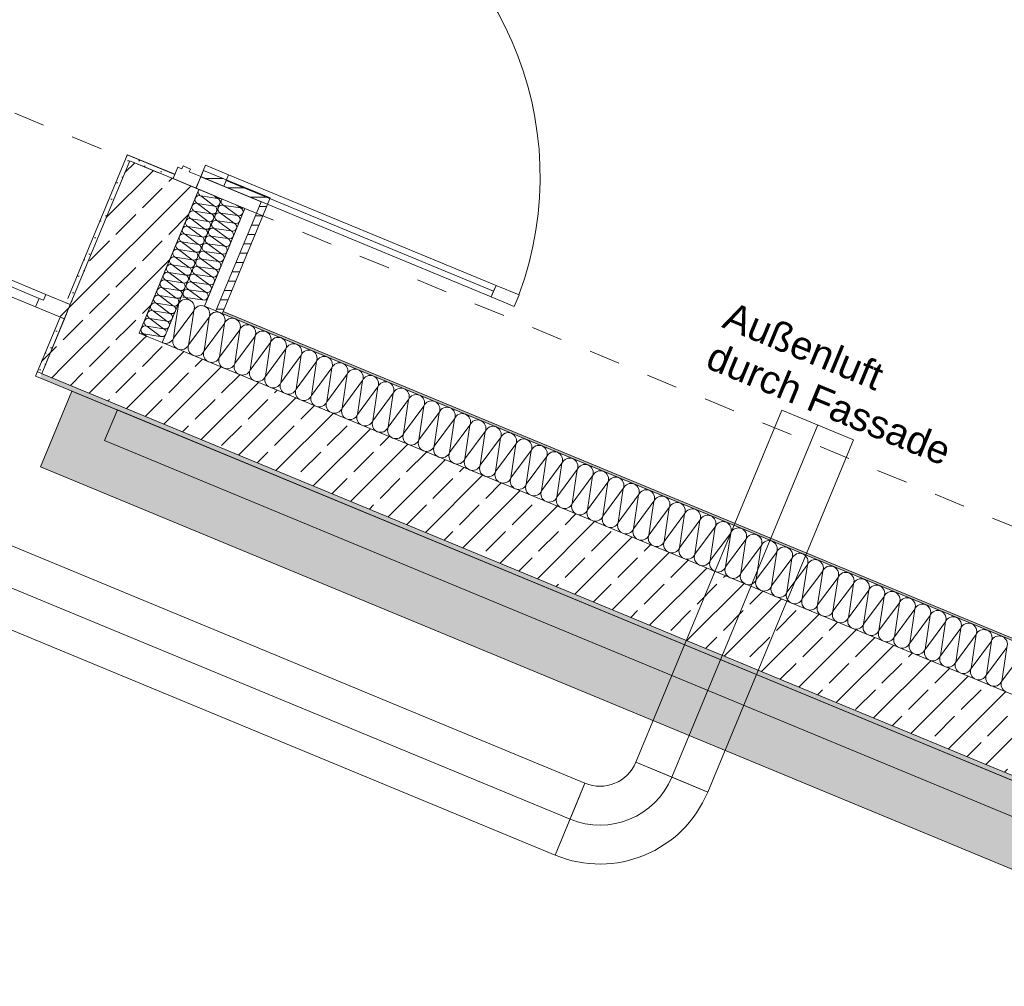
# Model space of a CAD drawing. Header units: metres. Extents: x -80 to 1923, y -189 to 69.
# Tile 68 of 149: x 936.55 to 939.71, y -1.19 to 1.92. Entities that reach past the tile are written whole.
import ezdxf

# ---------------------------------------------------------------- set-up
doc = ezdxf.new("R2010")
doc.units = ezdxf.units.M
doc.header["$MEASUREMENT"] = 0
doc.linetypes.add('Strichlinie_ eng', pattern=[0.115, 0.075, -0.04])
doc.linetypes.add('STRICHPUNKT2', pattern=[12.7, 6.35, -3.175, 0, -3.175])
for name, color, linetype in [('70 Lüftung', 7, 'Continuous'), ('Neubau_10 Wand außen', 7, 'Continuous'), ('Neubau_30 Dach', 7, 'Continuous'), ('Neubau_50 Möblierung', 7, 'Continuous')]:
    doc.layers.add(name, color=color, linetype=linetype)
doc.styles.add('ERSTELLTER_STIL_3', font='arial.ttf')
pattern_1 = [(0, (929.770002, 0), (0, 0.03), [])]
pattern_2 = [(45, (929.770002, 0), (-0.01767767, 0.01767767), [0, -0.025])]
pattern_3 = [(45, (929.77, 0), (-0.0848528, 0.0848528), []), (45, (929.72758, 0.04243), (-0.0848528, 0.0848528), [0.09, -0.03])]

# ---------------------------------------------------------------- blocks, each defined once
blk = doc.blocks.new('*X147', base_point=(929.77, 0))
at = {"layer": 'Neubau_10 Wand außen', "color": 8, "linetype": 'Continuous', "lineweight": 9}
for q in [(936.9767, 0.9058), (936.9884, 0.9098)]:
    blk.add_line((936.9981, 0.9027), q, dxfattribs=at)
for centre, start, end in [((937.0032, 0.915), 18.8291, 67.5), ((937.0032, 0.915), 247.5, 337.5), ((936.993, 0.8903), 324.6587, 337.5)]:
    blk.add_arc(centre, 0.0133, start, end, dxfattribs=at)
blk = doc.blocks.new('*X148', base_point=(929.77, 0))
at = {"layer": 'Neubau_10 Wand außen', "color": 8, "linetype": 'Continuous', "lineweight": 9}
for p, q in [((937.2353, 1.2662), (937.1911, 1.299)), ((937.2455, 1.2909), (937.1911, 1.299)), ((937.2455, 1.2909), (937.2013, 1.3236)), ((937.2557, 1.3155), (937.2013, 1.3236)), ((937.2557, 1.3155), (937.2434, 1.3246)), ((937.225, 1.2416), (937.1809, 1.2743)), ((937.2353, 1.2662), (937.1809, 1.2743)), ((937.2148, 1.217), (937.1707, 1.2497)), ((937.225, 1.2416), (937.1707, 1.2497)), ((937.2046, 1.1923), (937.1605, 1.225)), ((937.2148, 1.217), (937.1605, 1.225)), ((937.1842, 1.143), (937.1401, 1.1758)), ((937.1944, 1.1677), (937.1401, 1.1758)), ((937.1944, 1.1677), (937.1503, 1.2004)), ((937.2046, 1.1923), (937.1503, 1.2004)), ((937.174, 1.1184), (937.1299, 1.1511)), ((937.1842, 1.143), (937.1299, 1.1511)), ((937.1638, 1.0938), (937.1196, 1.1265)), ((937.174, 1.1184), (937.1196, 1.1265)), ((937.1434, 1.0445), (937.0992, 1.0772)), ((937.1536, 1.0691), (937.0992, 1.0772)), ((937.1536, 1.0691), (937.1094, 1.1019)), ((937.1638, 1.0938), (937.1094, 1.1019)), ((937.1332, 1.0199), (937.089, 1.0526)), ((937.1434, 1.0445), (937.089, 1.0526)), ((937.0886, 1.0207), (937.0788, 1.0279)), ((937.1332, 1.0199), (937.0788, 1.0279))]:
    blk.add_line(p, q, dxfattribs=at)
for centre, start, end in [((937.2064, 1.3359), 157.5, 247.5), ((937.2064, 1.3359), 141.3742, 157.5), ((937.186, 1.2866), 67.5, 157.5), ((937.1962, 1.3113), 157.5, 247.5), ((937.1962, 1.3113), 67.5, 157.5), ((937.2506, 1.3032), 247.5, 337.5), ((937.2608, 1.3278), 247.5, 291.2593), ((937.2506, 1.3032), 337.5, 67.5), ((937.1758, 1.262), 157.5, 247.5), ((937.1758, 1.262), 67.5, 157.5), ((937.186, 1.2866), 157.5, 247.5), ((937.2404, 1.2785), 247.5, 337.5), ((937.2301, 1.2539), 337.5, 67.5), ((937.2404, 1.2785), 337.5, 67.5), ((937.1656, 1.2374), 157.5, 247.5), ((937.1656, 1.2374), 67.5, 157.5), ((937.2301, 1.2539), 247.5, 337.5), ((937.2199, 1.2293), 337.5, 67.5), ((937.1554, 1.2127), 157.5, 247.5), ((937.1554, 1.2127), 67.5, 157.5), ((937.2199, 1.2293), 247.5, 337.5), ((937.2097, 1.2046), 337.5, 67.5), ((937.135, 1.1635), 67.5, 157.5), ((937.1452, 1.1881), 157.5, 247.5), ((937.1452, 1.1881), 67.5, 157.5), ((937.1995, 1.18), 247.5, 337.5), ((937.2097, 1.2046), 247.5, 337.5), ((937.1995, 1.18), 337.5, 67.5), ((937.1247, 1.1388), 157.5, 247.5), ((937.1247, 1.1388), 67.5, 157.5), ((937.135, 1.1635), 157.5, 247.5), ((937.1893, 1.1554), 247.5, 337.5), ((937.1791, 1.1307), 337.5, 67.5), ((937.1893, 1.1554), 337.5, 67.5), ((937.1145, 1.1142), 157.5, 247.5), ((937.1145, 1.1142), 67.5, 157.5), ((937.1791, 1.1307), 247.5, 337.5), ((937.1689, 1.1061), 337.5, 67.5), ((937.0941, 1.0649), 67.5, 157.5), ((937.1043, 1.0895), 157.5, 247.5), ((937.1043, 1.0895), 67.5, 157.5), ((937.1587, 1.0814), 247.5, 337.5), ((937.1689, 1.1061), 247.5, 337.5), ((937.1587, 1.0814), 337.5, 67.5), ((937.0839, 1.0403), 157.5, 247.5), ((937.0839, 1.0403), 67.5, 157.5), ((937.0941, 1.0649), 157.5, 247.5), ((937.1485, 1.0568), 247.5, 337.5), ((937.1383, 1.0322), 337.5, 67.5), ((937.1485, 1.0568), 337.5, 67.5), ((937.0737, 1.0156), 67.5, 106.445), ((937.1383, 1.0322), 247.5, 337.5), ((937.1281, 1.0075), 324.6586, 337.5)]:
    blk.add_arc(centre, 0.0133, start, end, dxfattribs=at)
blk = doc.blocks.new('*X150', base_point=(929.77, 0))
at = {"layer": 'Neubau_10 Wand außen', "color": 8, "linetype": 'Continuous', "lineweight": 9}
for p, q in [((937.1613, 1.2968), (937.1172, 1.3296)), ((937.1715, 1.3215), (937.1172, 1.3296)), ((937.1715, 1.3215), (937.1274, 1.3542)), ((937.1818, 1.3461), (937.1274, 1.3542)), ((937.1818, 1.3461), (937.1695, 1.3552)), ((937.1511, 1.2722), (937.107, 1.3049)), ((937.1613, 1.2968), (937.107, 1.3049)), ((937.1409, 1.2476), (937.0968, 1.2803)), ((937.1511, 1.2722), (937.0968, 1.2803)), ((937.1307, 1.2229), (937.0866, 1.2557)), ((937.1409, 1.2476), (937.0866, 1.2557)), ((937.1103, 1.1737), (937.0661, 1.2064)), ((937.1205, 1.1983), (937.0661, 1.2064)), ((937.1205, 1.1983), (937.0763, 1.231)), ((937.1307, 1.2229), (937.0763, 1.231)), ((937.1001, 1.149), (937.0559, 1.1817)), ((937.1103, 1.1737), (937.0559, 1.1817)), ((937.0899, 1.1244), (937.0457, 1.1571)), ((937.1001, 1.149), (937.0457, 1.1571)), ((937.0695, 1.0751), (937.0253, 1.1078)), ((937.0797, 1.0997), (937.0253, 1.1078)), ((937.0797, 1.0997), (937.0355, 1.1325)), ((937.0899, 1.1244), (937.0355, 1.1325)), ((937.0593, 1.0505), (937.0151, 1.0832)), ((937.0695, 1.0751), (937.0151, 1.0832)), ((937.0491, 1.0258), (937.0049, 1.0586)), ((937.0593, 1.0505), (937.0049, 1.0586)), ((937.0389, 1.0012), (936.9947, 1.0339)), ((937.0491, 1.0258), (936.9947, 1.0339)), ((937.0185, 0.9519), (936.9743, 0.9847)), ((937.0287, 0.9766), (936.9743, 0.9847)), ((937.0287, 0.9766), (936.9845, 1.0093)), ((937.0389, 1.0012), (936.9845, 1.0093)), ((937.0083, 0.9273), (936.9641, 0.96)), ((937.0185, 0.9519), (936.9641, 0.96)), ((936.9884, 0.9098), (936.9539, 0.9354)), ((937.0083, 0.9273), (936.9539, 0.9354)), ((936.9535, 0.9035), (936.9437, 0.9107)), ((936.9767, 0.9058), (936.9437, 0.9107))]:
    blk.add_line(p, q, dxfattribs=at)
for centre, start, end in [((937.1325, 1.3665), 157.5, 247.5), ((937.1325, 1.3665), 141.3742, 157.5), ((937.1121, 1.3172), 67.5, 157.5), ((937.1223, 1.3419), 157.5, 247.5), ((937.1223, 1.3419), 67.5, 157.5), ((937.1766, 1.3338), 247.5, 337.5), ((937.1869, 1.3584), 247.5, 291.2593), ((937.1766, 1.3338), 337.5, 67.5), ((937.1019, 1.2926), 157.5, 247.5), ((937.1019, 1.2926), 67.5, 157.5), ((937.1121, 1.3172), 157.5, 247.5), ((937.1664, 1.3092), 247.5, 337.5), ((937.1562, 1.2845), 337.5, 67.5), ((937.1664, 1.3092), 337.5, 67.5), ((937.0917, 1.268), 157.5, 247.5), ((937.0917, 1.268), 67.5, 157.5), ((937.1562, 1.2845), 247.5, 337.5), ((937.146, 1.2599), 337.5, 67.5), ((937.0815, 1.2433), 157.5, 247.5), ((937.0815, 1.2433), 67.5, 157.5), ((937.146, 1.2599), 247.5, 337.5), ((937.1358, 1.2352), 337.5, 67.5), ((937.061, 1.1941), 67.5, 157.5), ((937.0712, 1.2187), 157.5, 247.5), ((937.0712, 1.2187), 67.5, 157.5), ((937.1256, 1.2106), 247.5, 337.5), ((937.1358, 1.2352), 247.5, 337.5), ((937.1256, 1.2106), 337.5, 67.5), ((937.0508, 1.1694), 157.5, 247.5), ((937.0508, 1.1694), 67.5, 157.5), ((937.061, 1.1941), 157.5, 247.5), ((937.1154, 1.186), 247.5, 337.5), ((937.1052, 1.1613), 337.5, 67.5), ((937.1154, 1.186), 337.5, 67.5), ((937.0406, 1.1448), 157.5, 247.5), ((937.0406, 1.1448), 67.5, 157.5), ((937.1052, 1.1613), 247.5, 337.5), ((937.095, 1.1367), 337.5, 67.5), ((937.0202, 1.0955), 67.5, 157.5), ((937.0304, 1.1202), 157.5, 247.5), ((937.0304, 1.1202), 67.5, 157.5), ((937.095, 1.1367), 247.5, 337.5), ((937.0848, 1.1121), 337.5, 67.5), ((937.01, 1.0709), 157.5, 247.5), ((937.01, 1.0709), 67.5, 157.5), ((937.0202, 1.0955), 157.5, 247.5), ((937.0746, 1.0874), 247.5, 337.5), ((937.0848, 1.1121), 247.5, 337.5), ((937.0746, 1.0874), 337.5, 67.5), ((936.9998, 1.0462), 157.5, 247.5), ((936.9998, 1.0462), 67.5, 157.5), ((937.0644, 1.0628), 247.5, 337.5), ((937.0542, 1.0382), 337.5, 67.5), ((937.0644, 1.0628), 337.5, 67.5), ((936.9896, 1.0216), 157.5, 247.5), ((936.9896, 1.0216), 67.5, 157.5), ((937.0542, 1.0382), 247.5, 337.5), ((937.044, 1.0135), 337.5, 67.5), ((936.9692, 0.9723), 67.5, 157.5), ((936.9794, 0.997), 157.5, 247.5), ((936.9794, 0.997), 67.5, 157.5), ((937.0338, 0.9889), 247.5, 337.5), ((937.044, 1.0135), 247.5, 337.5), ((937.0338, 0.9889), 337.5, 67.5), ((936.959, 0.9477), 157.5, 247.5), ((936.959, 0.9477), 67.5, 157.5), ((936.9692, 0.9723), 157.5, 247.5), ((937.0236, 0.9642), 247.5, 337.5), ((937.0134, 0.9396), 337.5, 67.5), ((937.0236, 0.9642), 337.5, 67.5), ((936.9488, 0.9231), 157.5, 247.5), ((936.9488, 0.9231), 67.5, 157.5), ((937.0134, 0.9396), 247.5, 337.5), ((937.0032, 0.915), 18.8291, 67.5), ((936.9386, 0.8984), 67.5, 106.4453)]:
    blk.add_arc(centre, 0.0133, start, end, dxfattribs=at)
blk = doc.blocks.new('Glastür 2-Fl 27')
at = {"layer": 'Neubau_10 Wand außen', "color": 7, "linetype": 'Continuous', "lineweight": 13}
for p, q in [((-1.09, 1.09), (-1.09, 1.01)), ((-1.05, 1.09), (-1.09, 1.09)), ((-1.05, 1.01), (-1.05, 1.09)), ((1.05, 1.01), (1.05, 1.09)), ((1.05, 1.09), (1.09, 1.09)), ((1.09, 1.09), (1.09, 1.01)), ((-1.09, 1.01), (-1.05, 1.01)), ((-1.07, 1.01), (-1.07, 0.08)), ((1.09, 1.01), (1.05, 1.01)), ((1.07, 1.01), (1.07, 0.08)), ((-1.13, 0.232), (-1.068, 0.232)), ((-1.068, 0), (-1.068, 0.232)), ((1.13, 0.232), (1.068, 0.232)), ((1.068, 0), (1.068, 0.232)), ((-1.05, 0.08), (-1.09, 0.08)), ((-1.09, 0.08), (-1.09, 0)), ((-1.05, 0), (-1.05, 0.08)), ((1.05, 0), (1.05, 0.08)), ((1.05, 0.08), (1.09, 0.08)), ((1.09, 0.08), (1.09, 0)), ((-1.13, -0.08), (-1.13, 0)), ((-1.13, 0), (-1.09, 0)), ((-1.13, -0.08), (-1.13, 0)), ((-1.13, -0.08), (-1.13, 0)), ((-1.09, 0), (-1.09, -0.04)), ((-1.09, 0), (-1.05, 0)), ((1.09, 0), (1.05, 0)), ((1.09, -0.04), (1.09, 0)), ((1.09, 0), (1.13, 0)), ((1.13, 0), (1.13, -0.08)), ((1.13, -0.08), (1.13, 0)), ((1.13, -0.08), (1.13, 0)), ((-1.08, -0.04), (-1.09, -0.04)), ((-1.08, -0.0654), (-1.08, -0.04)), ((1.09, -0.04), (1.08, -0.04)), ((1.08, -0.04), (1.08, -0.0654)), ((-1.09, -0.08), (-1.13, -0.08)), ((-1.115, -0.08), (-1.115, -0.245)), ((-1.09, -0.0654), (-1.09, -0.08)), ((-1.09, -0.0654), (-1.08, -0.0654)), ((1.08, -0.0654), (1.09, -0.0654)), ((1.09, -0.08), (1.09, -0.0654)), ((1.13, -0.08), (1.09, -0.08)), ((1.115, -0.08), (1.115, -0.245)), ((-1.13, -0.245), (-1.115, -0.245)), ((1.13, -0.245), (1.115, -0.245))]:
    blk.add_line(p, q, dxfattribs=at)
at = {"layer": 'Neubau_10 Wand außen', "color": 7, "linetype": 'Continuous', "lineweight": 13, "flags": 128}
for points in [[(-1.09, 1.01), (-1.09, 0.08), (-1.07, 0.08), (-1.07, 1.01)], [(-1.07, 1.01), (-1.07, 0.08), (-1.05, 0.08), (-1.05, 1.01)], [(1.07, 1.01), (1.07, 0.08), (1.05, 0.08), (1.05, 1.01)], [(1.09, 1.01), (1.09, 0.08), (1.07, 0.08), (1.07, 1.01)]]:
    blk.add_lwpolyline(points, close=True, dxfattribs=at)
at = {"layer": 'Neubau_10 Wand außen', "color": 7, "linetype": 'Continuous', "lineweight": 9}
for centre, start, end in [((-1.09, 0), 0, 87.8969), ((1.09, 0), 92.1031, 180)]:
    blk.add_arc(centre, 1.09, start, end, dxfattribs=at)
blk = doc.blocks.new('*X198', base_point=(929.77, 0))
at = {"layer": 'Neubau_10 Wand außen', "color": 8, "linetype": 'Continuous', "lineweight": 9}
blk.add_arc((937.1792, 0.9543), 0.0267, 67.8267, 99.7754, dxfattribs=at)
blk = doc.blocks.new('*X199', base_point=(929.77, 0))
at = {"layer": 'Neubau_10 Wand außen', "color": 8, "linetype": 'Continuous', "lineweight": 9}
for p, q in [((937.1401, 0.9994), (937.1392, 0.9996)), ((937.1447, 0.9969), (937.1401, 0.9994)), ((937.1488, 0.9936), (937.1447, 0.9969)), ((937.1521, 0.9895), (937.1488, 0.9936)), ((937.1546, 0.9849), (937.1521, 0.9895)), ((937.1561, 0.9799), (937.1546, 0.9849)), ((937.1554, 0.9673), (937.1561, 0.9695)), ((937.1566, 0.9747), (937.1561, 0.9799)), ((937.1561, 0.9695), (937.1566, 0.9747)), ((937.157, 0.9691), (937.1562, 0.9676)), ((937.1603, 0.9732), (937.157, 0.9691)), ((937.1644, 0.9765), (937.1603, 0.9732)), ((937.169, 0.9789), (937.1644, 0.9765)), ((937.174, 0.9805), (937.169, 0.9789)), ((937.1746, 0.9805), (937.174, 0.9805))]:
    blk.add_line(p, q, dxfattribs=at)
blk = doc.blocks.new('*X200', base_point=(929.77, 0))
at = {"layer": 'Neubau_10 Wand außen', "color": 8, "linetype": 'Continuous', "lineweight": 9}
for p, q in [((937.056, 1.0053), (937.0447, 0.9292)), ((937.056, 1.0053), (937.0538, 1.0023)), ((937.1053, 0.9849), (937.0706, 0.9382)), ((937.1053, 0.9849), (937.0998, 0.9482))]:
    blk.add_line(p, q, dxfattribs=at)
for centre, start, end in [((937.0806, 0.9951), 67.5, 157.5), ((937.0806, 0.9951), 337.5, 67.5), ((937.0314, 1.0155), 337.5, 352.4813), ((937.1299, 0.9747), 69.4478, 157.5)]:
    blk.add_arc(centre, 0.0267, start, end, dxfattribs=at)
blk = doc.blocks.new('*X203', base_point=(929.77, 0))
at = {"layer": 'Neubau_10 Wand außen', "color": 8, "linetype": 'Continuous', "lineweight": 9}
for p, q in [((937.1546, 0.9645), (937.0891, 0.8762)), ((937.1546, 0.9645), (937.1384, 0.8558)), ((937.2038, 0.9441), (937.1384, 0.8558)), ((937.2038, 0.9441), (937.1876, 0.8353)), ((937.2531, 0.9237), (937.1876, 0.8353)), ((937.2531, 0.9237), (937.2369, 0.8149)), ((937.3024, 0.9033), (937.2369, 0.8149)), ((937.3024, 0.9033), (937.2862, 0.7945)), ((937.0896, 0.8799), (937.0891, 0.8762)), ((937.3516, 0.8829), (937.2862, 0.7945)), ((937.3516, 0.8829), (937.3355, 0.7741)), ((937.4009, 0.8625), (937.3355, 0.7741)), ((937.4009, 0.8625), (937.3847, 0.7537)), ((937.4502, 0.8421), (937.3847, 0.7537)), ((937.4502, 0.8421), (937.434, 0.7333)), ((937.4995, 0.8216), (937.434, 0.7333)), ((937.4995, 0.8216), (937.4833, 0.7129)), ((937.5487, 0.8012), (937.4833, 0.7129)), ((937.5487, 0.8012), (937.5326, 0.6925)), ((937.598, 0.7808), (937.5326, 0.6925)), ((937.598, 0.7808), (937.5818, 0.6721)), ((937.6473, 0.7604), (937.5818, 0.6721)), ((937.6473, 0.7604), (937.6311, 0.6517)), ((937.6966, 0.74), (937.6311, 0.6517)), ((937.6966, 0.74), (937.6804, 0.6313)), ((937.7458, 0.7196), (937.6804, 0.6313)), ((937.7458, 0.7196), (937.7297, 0.6108)), ((937.7951, 0.6992), (937.7297, 0.6108)), ((937.7951, 0.6992), (937.7789, 0.5904)), ((937.8444, 0.6788), (937.7789, 0.5904)), ((937.8444, 0.6788), (937.8282, 0.57)), ((937.8937, 0.6584), (937.8282, 0.57)), ((937.8937, 0.6584), (937.8775, 0.5496)), ((937.9429, 0.638), (937.8775, 0.5496)), ((937.9429, 0.638), (937.9267, 0.5292)), ((937.9922, 0.6175), (937.9267, 0.5292)), ((937.9922, 0.6175), (937.976, 0.5088)), ((938.0415, 0.5971), (937.976, 0.5088)), ((938.0415, 0.5971), (938.0253, 0.4884)), ((938.0908, 0.5767), (938.0253, 0.4884)), ((938.0908, 0.5767), (938.0746, 0.468)), ((938.14, 0.5563), (938.0746, 0.468)), ((938.14, 0.5563), (938.1238, 0.4476)), ((938.1893, 0.5359), (938.1238, 0.4476)), ((938.1893, 0.5359), (938.1731, 0.4272)), ((938.2386, 0.5155), (938.1731, 0.4272)), ((938.2386, 0.5155), (938.2224, 0.4067)), ((938.2878, 0.4951), (938.2224, 0.4067)), ((938.2878, 0.4951), (938.2717, 0.3863)), ((938.3371, 0.4747), (938.2717, 0.3863)), ((938.3371, 0.4747), (938.3209, 0.3659)), ((938.3864, 0.4543), (938.3209, 0.3659)), ((938.3864, 0.4543), (938.3702, 0.3455)), ((938.4357, 0.4339), (938.3702, 0.3455)), ((938.4357, 0.4339), (938.4195, 0.3251)), ((938.4849, 0.4134), (938.4195, 0.3251)), ((938.4849, 0.4134), (938.4688, 0.3047)), ((938.5342, 0.393), (938.4688, 0.3047)), ((938.5342, 0.393), (938.518, 0.2843)), ((938.5835, 0.3726), (938.518, 0.2843)), ((938.5835, 0.3726), (938.5673, 0.2639)), ((938.6328, 0.3522), (938.5673, 0.2639)), ((938.6328, 0.3522), (938.6166, 0.2435)), ((938.682, 0.3318), (938.6166, 0.2435)), ((938.682, 0.3318), (938.6659, 0.2231)), ((938.7313, 0.3114), (938.6659, 0.2231)), ((938.7313, 0.3114), (938.7151, 0.2026)), ((938.7806, 0.291), (938.7151, 0.2026)), ((938.7806, 0.291), (938.7644, 0.1822)), ((938.8299, 0.2706), (938.7644, 0.1822)), ((938.8299, 0.2706), (938.8137, 0.1618)), ((938.8791, 0.2502), (938.8137, 0.1618)), ((938.8791, 0.2502), (938.8629, 0.1414)), ((938.9284, 0.2298), (938.8629, 0.1414)), ((938.9284, 0.2298), (938.9122, 0.121)), ((938.9777, 0.2093), (938.9122, 0.121)), ((938.9777, 0.2093), (938.9615, 0.1006)), ((939.0269, 0.1889), (938.9615, 0.1006)), ((939.0269, 0.1889), (939.0108, 0.0802)), ((939.0762, 0.1685), (939.0108, 0.0802)), ((939.0762, 0.1685), (939.06, 0.0598)), ((939.1255, 0.1481), (939.06, 0.0598)), ((939.1255, 0.1481), (939.1093, 0.0394)), ((939.1748, 0.1277), (939.1093, 0.0394)), ((939.1748, 0.1277), (939.1586, 0.019)), ((939.224, 0.1073), (939.1586, 0.019)), ((939.224, 0.1073), (939.2079, -0.0015)), ((939.2733, 0.0869), (939.2079, -0.0015)), ((939.2733, 0.0869), (939.2571, -0.0219)), ((939.3226, 0.0665), (939.2571, -0.0219)), ((939.3226, 0.0665), (939.3064, -0.0423)), ((939.3719, 0.0461), (939.3064, -0.0423)), ((939.3719, 0.0461), (939.3557, -0.0627)), ((939.4211, 0.0257), (939.3557, -0.0627)), ((939.4211, 0.0257), (939.405, -0.0831)), ((939.4704, 0.0053), (939.405, -0.0831)), ((939.4704, 0.0053), (939.4542, -0.1035)), ((939.5197, -0.0152), (939.4542, -0.1035)), ((939.5197, -0.0152), (939.5035, -0.1239)), ((939.569, -0.0356), (939.5035, -0.1239)), ((939.569, -0.0356), (939.5528, -0.1443)), ((939.6182, -0.056), (939.5528, -0.1443)), ((939.6182, -0.056), (939.602, -0.1647)), ((939.6675, -0.0764), (939.602, -0.1647)), ((939.6675, -0.0764), (939.6513, -0.1851)), ((939.7168, -0.0968), (939.6513, -0.1851)), ((939.7168, -0.0968), (939.7006, -0.2056)), ((939.7661, -0.1172), (939.7006, -0.2056))]:
    blk.add_line(p, q, dxfattribs=at)
for centre, start, end in [((937.1792, 0.9543), 67.8267, 150.1704), ((937.1299, 0.9747), 337.5, 344.0764), ((937.1792, 0.9543), 337.5, 67.5), ((937.2285, 0.9339), 67.5, 157.5), ((937.2285, 0.9339), 337.5, 67.5), ((937.2777, 0.9135), 67.5, 157.5), ((937.2777, 0.9135), 337.5, 67.5), ((937.327, 0.8931), 67.5, 157.5), ((937.327, 0.8931), 337.5, 67.5), ((937.3763, 0.8727), 67.5, 157.5), ((937.3763, 0.8727), 337.5, 67.5), ((937.0645, 0.8864), 322.5187, 337.5), ((937.1137, 0.866), 157.5, 247.5), ((937.1137, 0.866), 247.5, 337.5), ((937.163, 0.8456), 157.5, 247.5), ((937.4256, 0.8523), 67.5, 157.5), ((937.4256, 0.8523), 337.5, 67.5), ((937.4748, 0.8318), 67.5, 157.5), ((937.4748, 0.8318), 337.5, 67.5), ((937.163, 0.8456), 247.5, 337.5), ((937.2123, 0.8251), 157.5, 247.5), ((937.5241, 0.8114), 67.5, 157.5), ((937.5241, 0.8114), 337.5, 67.5), ((937.2123, 0.8251), 247.5, 337.5), ((937.2616, 0.8047), 157.5, 247.5), ((937.2616, 0.8047), 247.5, 337.5), ((937.3108, 0.7843), 157.5, 247.5), ((937.5734, 0.791), 67.5, 157.5), ((937.5734, 0.791), 337.5, 67.5), ((937.6227, 0.7706), 67.5, 157.5), ((937.6227, 0.7706), 337.5, 67.5), ((937.3108, 0.7843), 247.5, 337.5), ((937.3601, 0.7639), 157.5, 247.5), ((937.6719, 0.7502), 67.5, 157.5), ((937.6719, 0.7502), 337.5, 67.5), ((937.3601, 0.7639), 247.5, 337.5), ((937.4094, 0.7435), 157.5, 247.5), ((937.4094, 0.7435), 247.5, 337.5), ((937.4586, 0.7231), 157.5, 247.5), ((937.7212, 0.7298), 67.5, 157.5), ((937.7212, 0.7298), 337.5, 67.5), ((937.7705, 0.7094), 67.5, 157.5), ((937.7705, 0.7094), 337.5, 67.5), ((937.4586, 0.7231), 247.5, 337.5), ((937.5079, 0.7027), 157.5, 247.5), ((937.8197, 0.689), 67.5, 157.5), ((937.8197, 0.689), 337.5, 67.5), ((937.5079, 0.7027), 247.5, 337.5), ((937.5572, 0.6823), 157.5, 247.5), ((937.5572, 0.6823), 247.5, 337.5), ((937.6065, 0.6619), 157.5, 247.5), ((937.869, 0.6686), 67.5, 157.5), ((937.869, 0.6686), 337.5, 67.5), ((937.9183, 0.6482), 67.5, 157.5), ((937.9183, 0.6482), 337.5, 67.5), ((937.6065, 0.6619), 247.5, 337.5), ((937.6557, 0.6415), 157.5, 247.5), ((937.9676, 0.6277), 67.5, 157.5), ((937.9676, 0.6277), 337.5, 67.5), ((938.0168, 0.6073), 67.5, 157.5), ((937.6557, 0.6415), 247.5, 337.5), ((937.705, 0.621), 157.5, 247.5), ((937.705, 0.621), 247.5, 337.5), ((937.7543, 0.6006), 157.5, 247.5), ((938.0168, 0.6073), 337.5, 67.5), ((938.0661, 0.5869), 67.5, 157.5), ((938.0661, 0.5869), 337.5, 67.5), ((937.7543, 0.6006), 247.5, 337.5), ((937.8036, 0.5802), 157.5, 247.5), ((937.8036, 0.5802), 247.5, 337.5), ((937.8528, 0.5598), 157.5, 247.5), ((938.1154, 0.5665), 67.5, 157.5), ((938.1154, 0.5665), 337.5, 67.5), ((938.1647, 0.5461), 67.5, 157.5), ((938.1647, 0.5461), 337.5, 67.5), ((937.8528, 0.5598), 247.5, 337.5), ((937.9021, 0.5394), 157.5, 247.5), ((938.2139, 0.5257), 67.5, 157.5), ((938.2139, 0.5257), 337.5, 67.5), ((937.9021, 0.5394), 247.5, 337.5), ((937.9514, 0.519), 157.5, 247.5), ((937.9514, 0.519), 247.5, 337.5), ((938.0007, 0.4986), 157.5, 247.5), ((938.2632, 0.5053), 67.5, 157.5), ((938.2632, 0.5053), 337.5, 67.5), ((938.3125, 0.4849), 67.5, 157.5), ((938.3125, 0.4849), 337.5, 67.5), ((938.0007, 0.4986), 247.5, 337.5), ((938.0499, 0.4782), 157.5, 247.5), ((938.3618, 0.4645), 67.5, 157.5), ((938.3618, 0.4645), 337.5, 67.5), ((938.0499, 0.4782), 247.5, 337.5), ((938.0992, 0.4578), 157.5, 247.5), ((938.0992, 0.4578), 247.5, 337.5), ((938.1485, 0.4374), 157.5, 247.5), ((938.411, 0.4441), 67.5, 157.5), ((938.411, 0.4441), 337.5, 67.5), ((938.4603, 0.4237), 67.5, 157.5), ((938.4603, 0.4237), 337.5, 67.5), ((938.1485, 0.4374), 247.5, 337.5), ((938.1978, 0.4169), 157.5, 247.5), ((938.5096, 0.4032), 67.5, 157.5), ((938.5096, 0.4032), 337.5, 67.5), ((938.1978, 0.4169), 247.5, 337.5), ((938.247, 0.3965), 157.5, 247.5), ((938.247, 0.3965), 247.5, 337.5), ((938.2963, 0.3761), 157.5, 247.5), ((938.5589, 0.3828), 67.5, 157.5), ((938.5589, 0.3828), 337.5, 67.5), ((938.6081, 0.3624), 67.5, 157.5), ((938.6081, 0.3624), 337.5, 67.5), ((938.2963, 0.3761), 247.5, 337.5), ((938.3456, 0.3557), 157.5, 247.5), ((938.6574, 0.342), 67.5, 157.5), ((938.6574, 0.342), 337.5, 67.5), ((938.7067, 0.3216), 67.5, 157.5), ((938.3456, 0.3557), 247.5, 337.5), ((938.3948, 0.3353), 157.5, 247.5), ((938.3948, 0.3353), 247.5, 337.5), ((938.4441, 0.3149), 157.5, 247.5), ((938.7067, 0.3216), 337.5, 67.5), ((938.7559, 0.3012), 67.5, 157.5), ((938.7559, 0.3012), 337.5, 67.5), ((938.4441, 0.3149), 247.5, 337.5), ((938.4934, 0.2945), 157.5, 247.5), ((938.8052, 0.2808), 67.5, 157.5), ((938.8052, 0.2808), 337.5, 67.5), ((938.8545, 0.2604), 67.5, 157.5), ((938.8545, 0.2604), 337.5, 67.5), ((938.4934, 0.2945), 247.5, 337.5), ((938.5427, 0.2741), 157.5, 247.5), ((938.5427, 0.2741), 247.5, 337.5), ((938.5919, 0.2537), 157.5, 247.5), ((938.9038, 0.24), 67.5, 157.5), ((938.9038, 0.24), 337.5, 67.5), ((938.5919, 0.2537), 247.5, 337.5), ((938.6412, 0.2333), 157.5, 247.5), ((938.6412, 0.2333), 247.5, 337.5), ((938.6905, 0.2129), 157.5, 247.5), ((938.953, 0.2196), 67.5, 157.5), ((938.953, 0.2196), 337.5, 67.5), ((939.0023, 0.1991), 67.5, 157.5), ((939.0023, 0.1991), 337.5, 67.5), ((938.6905, 0.2129), 247.5, 337.5), ((938.7398, 0.1924), 157.5, 247.5), ((939.0516, 0.1787), 67.5, 157.5), ((939.0516, 0.1787), 337.5, 67.5), ((938.7398, 0.1924), 247.5, 337.5), ((938.789, 0.172), 157.5, 247.5), ((938.789, 0.172), 247.5, 337.5), ((938.8383, 0.1516), 157.5, 247.5), ((939.1009, 0.1583), 67.5, 157.5), ((939.1009, 0.1583), 337.5, 67.5), ((939.1501, 0.1379), 67.5, 157.5), ((939.1501, 0.1379), 337.5, 67.5), ((938.8383, 0.1516), 247.5, 337.5), ((938.8876, 0.1312), 157.5, 247.5), ((939.1994, 0.1175), 67.5, 157.5), ((939.1994, 0.1175), 337.5, 67.5), ((938.8876, 0.1312), 247.5, 337.5), ((938.9369, 0.1108), 157.5, 247.5), ((938.9369, 0.1108), 247.5, 337.5), ((938.9861, 0.0904), 157.5, 247.5), ((939.2487, 0.0971), 67.5, 157.5), ((939.2487, 0.0971), 337.5, 67.5), ((939.298, 0.0767), 67.5, 157.5), ((939.298, 0.0767), 337.5, 67.5), ((938.9861, 0.0904), 247.5, 337.5), ((939.0354, 0.07), 157.5, 247.5), ((939.3472, 0.0563), 67.5, 157.5), ((939.3472, 0.0563), 337.5, 67.5), ((939.0354, 0.07), 247.5, 337.5), ((939.0847, 0.0496), 157.5, 247.5), ((939.0847, 0.0496), 247.5, 337.5), ((939.134, 0.0292), 157.5, 247.5), ((939.3965, 0.0359), 67.5, 157.5), ((939.3965, 0.0359), 337.5, 67.5), ((939.4458, 0.0155), 67.5, 157.5), ((939.4458, 0.0155), 337.5, 67.5), ((939.134, 0.0292), 247.5, 337.5), ((939.1832, 0.0088), 157.5, 247.5), ((939.495, -0.005), 67.5, 157.5), ((939.495, -0.005), 337.5, 67.5), ((939.5443, -0.0254), 67.5, 157.5), ((939.1832, 0.0088), 247.5, 337.5), ((939.2325, -0.0117), 157.5, 247.5), ((939.2325, -0.0117), 247.5, 337.5), ((939.2818, -0.0321), 157.5, 247.5), ((939.5443, -0.0254), 337.5, 67.5), ((939.5936, -0.0458), 67.5, 157.5), ((939.5936, -0.0458), 337.5, 67.5), ((939.2818, -0.0321), 247.5, 337.5), ((939.331, -0.0525), 157.5, 247.5), ((939.331, -0.0525), 247.5, 337.5), ((939.3803, -0.0729), 157.5, 247.5), ((939.6429, -0.0662), 67.5, 157.5), ((939.6429, -0.0662), 337.5, 67.5), ((939.6921, -0.0866), 67.5, 157.5), ((939.6921, -0.0866), 337.5, 67.5), ((939.3803, -0.0729), 247.5, 337.5), ((939.4296, -0.0933), 157.5, 247.5), ((939.4296, -0.0933), 247.5, 337.5), ((939.4789, -0.1137), 157.5, 247.5), ((939.4789, -0.1137), 247.5, 337.5), ((939.5281, -0.1341), 157.5, 247.5), ((939.5281, -0.1341), 247.5, 337.5), ((939.5774, -0.1545), 157.5, 247.5), ((939.5774, -0.1545), 247.5, 337.5), ((939.6267, -0.1749), 157.5, 247.5), ((939.6267, -0.1749), 247.5, 337.5), ((939.676, -0.1953), 157.5, 247.5), ((939.676, -0.1953), 247.5, 337.5), ((939.7252, -0.2158), 157.5, 247.5)]:
    blk.add_arc(centre, 0.0267, start, end, dxfattribs=at)
blk = doc.blocks.new('*X204', base_point=(929.77, 0))
at = {"layer": 'Neubau_10 Wand außen', "color": 8, "linetype": 'Continuous', "lineweight": 9}
for p, q in [((937.0706, 0.9382), (937.0398, 0.8966)), ((937.0447, 0.9292), (937.0398, 0.8966)), ((937.0998, 0.9482), (937.0896, 0.8799)), ((937.03, 0.8846), (937.034, 0.8879)), ((937.034, 0.8879), (937.0374, 0.892)), ((937.0374, 0.892), (937.0398, 0.8966)), ((937.0383, 0.8916), (937.0378, 0.8864)), ((937.0378, 0.8864), (937.0383, 0.8812)), ((937.0398, 0.8966), (937.0383, 0.8916)), ((937.0042, 0.8826), (937.005, 0.8821)), ((937.005, 0.8821), (937.01, 0.8806)), ((937.01, 0.8806), (937.0152, 0.8801)), ((937.0152, 0.8801), (937.0204, 0.8806)), ((937.0204, 0.8806), (937.0254, 0.8821)), ((937.0254, 0.8821), (937.03, 0.8846)), ((937.0383, 0.8812), (937.0398, 0.8762)), ((937.0398, 0.8762), (937.0423, 0.8716)), ((937.0423, 0.8716), (937.0456, 0.8675)), ((937.0456, 0.8675), (937.0496, 0.8642)), ((937.0496, 0.8642), (937.0543, 0.8617)), ((937.0543, 0.8617), (937.0593, 0.8602)), ((937.0593, 0.8602), (937.0645, 0.8597)), ((937.0645, 0.8597), (937.0697, 0.8602)), ((937.0697, 0.8602), (937.0747, 0.8617)), ((937.0747, 0.8617), (937.0793, 0.8642)), ((937.0793, 0.8642), (937.0833, 0.8675)), ((937.0833, 0.8675), (937.0858, 0.8705))]:
    blk.add_line(p, q, dxfattribs=at)
blk = doc.blocks.new('Tür Ol 1-Fl 1S 27_2')
at = {"layer": 'Neubau_10 Wand außen', "color": 7, "linetype": 'Continuous', "lineweight": 13}
for p, q in [((0.67, 0), (0.67, 0.83)), ((-0.755, 0.015), (-0.755, 0)), ((-0.67, 0), (-0.755, 0)), ((-0.755, 0), (-0.755, -0.05)), ((-0.755, 0), (-0.755, -0.05)), ((-0.755, 0), (-0.755, -0.05)), ((-0.245, 0), (-0.67, 0)), ((-0.67, -0.02), (-0.67, 0)), ((-0.16, 0), (-0.245, 0)), ((-0.245, 0), (-0.245, -0.02)), ((-0.16, -0.02), (-0.16, 0)), ((0.67, -0.02), (0.67, 0)), ((0.67, 0), (0.755, 0)), ((0.755, 0.015), (0.755, 0)), ((0.755, 0), (0.755, -0.05)), ((0.755, 0), (0.755, -0.05)), ((0.755, 0), (0.755, -0.05)), ((-0.655, -0.02), (-0.67, -0.02)), ((-0.655, -0.05), (-0.655, -0.02)), ((-0.26, -0.02), (-0.655, -0.02)), ((-0.245, -0.02), (-0.26, -0.02)), ((-0.26, -0.02), (-0.26, -0.05)), ((-0.145, -0.02), (-0.16, -0.02)), ((-0.145, -0.05), (-0.145, -0.02)), ((0.655, -0.05), (0.655, -0.02)), ((0.655, -0.02), (0.67, -0.02)), ((-0.755, -0.05), (-0.655, -0.05)), ((-0.74, -0.05), (-0.74, -0.255)), ((-0.655, -0.05), (-0.26, -0.05)), ((-0.26, -0.05), (-0.145, -0.05)), ((0.755, -0.05), (0.655, -0.05)), ((0.74, -0.05), (0.74, -0.255)), ((-0.755, -0.255), (-0.74, -0.255)), ((0.755, -0.255), (0.74, -0.255))]:
    blk.add_line(p, q, dxfattribs=at)
at = {"layer": 'Neubau_10 Wand außen', "color": 7, "linetype": 'Continuous', "lineweight": 9}
blk.add_arc((0.67, 0), 0.83, 90, 180, dxfattribs=at)

msp = doc.modelspace()

# ---------------------------------------------------------------- hatches: boundary and pattern name
at = {"layer": 'Neubau_10 Wand außen', "linetype": 'Continuous', "lineweight": 0, "true_color": 0x000000}
h = msp.add_hatch(dxfattribs=at)
h.set_pattern_fill('Gips_0001', color=18, style=0, pattern_type=2)
h.set_pattern_definition(pattern_2)
h.paths.add_polyline_path([(936.886, 1.4726), (936.7004, 1.0245), (936.7142, 1.0188), (936.8998, 1.4669)])
h = msp.add_hatch(dxfattribs=at)
h.set_pattern_fill('Beton_Stahlbeton_0001', color=18, style=0, pattern_type=2)
h.set_pattern_definition(pattern_3)
h.paths.add_polyline_path([(936.7085, 1.005), (936.9302, 0.9131), (937.1216, 1.375), (937.1123, 1.3789), (937.0384, 1.4095), (936.8998, 1.4669)])
h = msp.add_hatch(dxfattribs=at)
h.set_pattern_fill('Gips_0001', color=18, style=0, pattern_type=2)
h.set_pattern_definition(pattern_2)
h.paths.add_polyline_path([(936.886, 1.4726), (936.8998, 1.4669), (937.0384, 1.4095), (937.0442, 1.4233), (936.8917, 1.4865)])
at = {"layer": 'Neubau_10 Wand außen', "linetype": 'Continuous', "lineweight": 9}
h = msp.add_hatch(dxfattribs=at)
h.set_pattern_fill('Holzwerkstoff_Sperrholz__D2', color=8, style=0, pattern_type=2)
h.set_pattern_definition(pattern_1)
h.paths.add_polyline_path([(937.3504, 1.3474), (937.1361, 1.4362), (937.1276, 1.4158), (937.3217, 1.3355), (937.3064, 1.2985), (937.3267, 1.2901)])
h = msp.add_hatch(dxfattribs=at)
h.set_pattern_fill('Holzwerkstoff_Sperrholz__D2', color=8, style=0, pattern_type=2)
h.set_pattern_definition(pattern_1)
h.paths.add_polyline_path([(937.3064, 1.2985), (937.1762, 0.9844), (937.1893, 0.979), (937.1992, 0.9824), (937.3267, 1.2901)])
at = {"layer": 'Neubau_10 Wand außen', "linetype": 'Continuous', "lineweight": 0, "true_color": 0x000000}
h = msp.add_hatch(dxfattribs=at)
h.set_pattern_fill('Gips_0001', color=18, style=0, pattern_type=2)
h.set_pattern_definition(pattern_2)
h.paths.add_polyline_path([(936.7004, 1.0245), (936.6946, 1.0107), (936.7085, 1.005), (936.7142, 1.0188)])
h = msp.add_hatch(dxfattribs=at)
h.set_pattern_fill('Beton_Stahlbeton_0001', color=18, style=0, pattern_type=2)
h.set_pattern_definition(pattern_3)
h.paths.add_polyline_path([(936.6946, 1.0107), (936.6028, 0.789), (936.6167, 0.7832), (936.7085, 1.005)])
h = msp.add_hatch(dxfattribs=at)
h.set_pattern_fill('Beton_Stahlbeton_0001', color=18, style=0, pattern_type=2)
h.set_pattern_definition(pattern_3)
h.paths.add_polyline_path([(936.7085, 1.005), (936.6167, 0.7832), (936.6185, 0.7825), (936.919, 0.8859), (936.9302, 0.9131)])
at = {"layer": 'Neubau_10 Wand außen', "linetype": 'Continuous', "lineweight": 9}
h = msp.add_hatch(dxfattribs=at)
h.set_pattern_fill('Holzwerkstoff_Sperrholz__D2', color=8, style=0, pattern_type=2)
h.set_pattern_definition(pattern_1)
h.paths.add_polyline_path([(937.1992, 0.9824), (937.1893, 0.979), (937.1966, 0.976)])
at = {"layer": 'Neubau_10 Wand außen', "linetype": 'Continuous', "lineweight": 0, "true_color": 0x000000}
h = msp.add_hatch(dxfattribs=at)
h.set_pattern_fill('Mörtel_0001', color=18, style=0, pattern_type=2)
h.set_pattern_definition([(45, (929.77, 0.175), (-0.05568466, 0.05568466), [0, -0.0525, 0, -0.07875]), (110, (929.945, 0.175), (0.0740008, 0.0269341), [0, -0.0385, 0, -0.0665])])
h.paths.add_polyline_path([(937.1966, 0.976), (941.8742, -0.9616), (941.8768, -0.9551), (937.1992, 0.9824)])
h = msp.add_hatch(dxfattribs=at)
h.set_pattern_fill('Gips_0001', color=18, style=0, pattern_type=2)
h.set_pattern_definition(pattern_2)
h.paths.add_polyline_path([(936.6109, 0.7694), (936.6167, 0.7832), (936.6894, 0.9588), (936.6755, 0.9645), (936.5971, 0.7751)])
h = msp.add_hatch(dxfattribs=at)
h.set_pattern_fill('Beton_Stahlbeton_0001', color=18, style=0, pattern_type=2)
h.set_pattern_definition(pattern_3)
h.paths.add_polyline_path([(936.919, 0.8859), (936.6185, 0.7825), (936.8384, 0.6914)])
h = msp.add_hatch(dxfattribs=at)
h.set_pattern_fill('Beton_Stahlbeton_0001', color=18, style=0, pattern_type=2)
h.set_pattern_definition(pattern_3)
h.paths.add_polyline_path([(936.8384, 0.6914), (941.3515, -1.178), (941.4434, -0.9563), (936.9609, 0.9004), (936.919, 0.8859)])
h = msp.add_hatch(dxfattribs=at)
h.set_pattern_fill('Beton_Stahlbeton_0001', color=18, style=0, pattern_type=2)
h.set_pattern_definition(pattern_3)
h.paths.add_polyline_path([(936.9302, 0.9131), (936.919, 0.8859), (936.9609, 0.9004)])
h = msp.add_hatch(dxfattribs=at)
h.set_pattern_fill('Gips_0001', color=18, style=0, pattern_type=2)
h.set_pattern_definition(pattern_2)
h.paths.add_polyline_path([(936.5971, 0.7751), (936.616, 0.7816), (936.6167, 0.7832), (936.6028, 0.789)])
h = msp.add_hatch(dxfattribs=at)
h.set_pattern_fill('Gips_0001', color=18, style=0, pattern_type=2)
h.set_pattern_definition(pattern_2)
h.paths.add_polyline_path([(936.616, 0.7816), (936.5971, 0.7751), (936.6109, 0.7694)])
h = msp.add_hatch(dxfattribs=at)
h.set_pattern_fill('Gips_0001', color=18, style=0, pattern_type=2)
h.set_pattern_definition(pattern_2)
h.paths.add_polyline_path([(936.6109, 0.7694), (941.3319, -1.1862), (941.3377, -1.1723), (936.6185, 0.7825), (936.616, 0.7816)])
h = msp.add_hatch(dxfattribs=at)
h.set_pattern_fill('Gips_0001', color=18, style=0, pattern_type=2)
h.set_pattern_definition(pattern_2)
h.paths.add_polyline_path([(936.6167, 0.7832), (936.616, 0.7816), (936.6185, 0.7825)])
at = {"layer": 'Neubau_50 Möblierung', "linetype": 'Continuous', "lineweight": 0, "true_color": 0xffffff}
for points in [[(940.6067, -0.8857), (940.5058, -1.1295), (936.6128, 0.4831), (936.7137, 0.7268)], [(940.4608, -0.8253), (940.4199, -0.9239), (936.8189, 0.5678), (936.8597, 0.6663)]]:
    msp.add_hatch(color=7, dxfattribs=at).paths.add_polyline_path(points)

# ---------------------------------------------------------------- linework, layer by layer
at = {"layer": '70 Lüftung', "color": 70, "linetype": 'Continuous', "lineweight": 18, "true_color": 0x73ff00}
for p, q in [((938.3619, -0.5337), (935.3591, 0.7101)), ((938.994, 0.6657), (938.5252, -0.4661)), ((939.0617, 0.6377), (938.994, 0.6657)), ((939.1573, 0.598), (939.0617, 0.6377)), ((938.7562, -0.5617), (939.225, 0.57)), ((939.225, 0.57), (939.1573, 0.598)), ((935.2634, 0.4791), (938.2662, -0.7647)), ((938.5252, -0.4661), (938.7562, -0.5617)), ((938.5929, -0.4941), (938.5252, -0.4661)), ((938.6885, -0.5337), (938.5929, -0.4941)), ((938.3619, -0.5337), (938.2662, -0.7647)), ((938.3619, -0.5337), (938.3339, -0.6014)), ((938.7562, -0.5617), (938.6885, -0.5337)), ((938.3339, -0.6014), (938.2942, -0.697)), ((938.2942, -0.697), (938.2662, -0.7647))]:
    msp.add_line(p, q, dxfattribs=at)
at = {"layer": '70 Lüftung', "color": 70, "linetype": 'STRICHPUNKT2', "lineweight": 18, "true_color": 0x73ff00}
for p, q in [((938.6407, -0.5139), (939.1095, 0.6179)), ((938.3141, -0.6492), (935.3113, 0.5946))]:
    msp.add_line(p, q, dxfattribs=at)
at = {"layer": '70 Lüftung', "color": 70, "linetype": 'Continuous', "lineweight": 18, "true_color": 0x73ff00}
for radius in [0.125, 0.375]:
    msp.add_arc((938.4097, -0.4182), radius, 247.5, 337.5, dxfattribs=at)
at = {"layer": '70 Lüftung', "color": 70, "linetype": 'STRICHPUNKT2', "lineweight": 18, "true_color": 0x73ff00}
msp.add_arc((938.4097, -0.4182), 0.25, 247.5, 337.5, dxfattribs=at)
at = {"layer": 'Neubau_10 Wand außen', "color": 7, "linetype": 'Continuous', "lineweight": 13}
for p, q in [((936.8998, 1.4669), (936.7085, 1.005)), ((936.886, 1.4726), (936.8917, 1.4865)), ((937.0442, 1.4233), (936.8917, 1.4865)), ((936.8998, 1.4669), (937.0384, 1.4095)), ((937.0384, 1.4095), (937.0442, 1.4233)), ((937.1276, 1.4158), (937.1361, 1.4362)), ((937.1361, 1.4362), (937.3504, 1.3474)), ((937.0384, 1.4095), (937.1123, 1.3789)), ((937.1123, 1.3789), (937.1276, 1.4158)), ((937.3217, 1.3355), (937.1276, 1.4158)), ((936.9302, 0.9131), (937.1216, 1.375)), ((937.2694, 1.3138), (937.1123, 1.3789)), ((937.02, 0.9207), (937.1955, 1.3444)), ((937.3064, 1.2985), (937.3217, 1.3355)), ((937.3267, 1.2901), (937.3504, 1.3474)), ((937.1393, 0.9997), (937.2694, 1.3138)), ((937.1762, 0.9844), (937.3064, 1.2985)), ((936.7142, 1.0188), (936.7085, 1.005)), ((936.7085, 1.005), (936.6167, 0.7832)), ((936.7085, 1.005), (936.6894, 0.9588)), ((936.7085, 1.005), (936.6946, 1.0107)), ((936.7085, 1.005), (936.6946, 1.0107)), ((937.1393, 0.9997), (937.1762, 0.9844)), ((937.1393, 0.9997), (937.1762, 0.9844)), ((937.1762, 0.9844), (937.1893, 0.979)), ((937.1762, 0.9844), (937.1893, 0.979)), ((937.1966, 0.976), (937.1992, 0.9824)), ((937.1966, 0.976), (937.1992, 0.9824)), ((936.6755, 0.9645), (936.5971, 0.7751)), ((936.6167, 0.7832), (936.6894, 0.9588)), ((936.6894, 0.9588), (936.6755, 0.9645)), ((937.1893, 0.979), (937.1966, 0.976)), ((937.1893, 0.979), (937.1966, 0.976)), ((941.7263, -0.9003), (937.1966, 0.976)), ((937.0041, 0.8825), (937.02, 0.9207)), ((937.0041, 0.8825), (937.02, 0.9207)), ((936.9302, 0.9131), (936.9609, 0.9004)), ((936.9302, 0.9131), (936.9609, 0.9004)), ((936.9609, 0.9004), (937.0041, 0.8825)), ((936.9609, 0.9004), (937.0041, 0.8825)), ((941.4434, -0.9563), (937.0041, 0.8825)), ((936.6109, 0.7694), (936.5971, 0.7751)), ((936.6028, 0.789), (936.6167, 0.7832)), ((936.6028, 0.789), (936.6167, 0.7832)), ((936.6185, 0.7825), (936.6167, 0.7832)), ((936.6185, 0.7825), (936.6167, 0.7832)), ((936.6185, 0.7825), (936.8384, 0.6914)), ((936.6185, 0.7825), (936.8384, 0.6914)), ((936.8384, 0.6914), (941.3515, -1.178))]:
    msp.add_line(p, q, dxfattribs=at)
at = {"layer": 'Neubau_10 Wand außen', "color": 7, "linetype": 'Continuous', "lineweight": 13, "flags": 128}
for points in [[(936.886, 1.4726), (936.7004, 1.0245)], [(937.1992, 0.9824), (937.3267, 1.2901)], [(941.8833, -0.9578), (937.1992, 0.9824)], [(936.5971, 0.7751), (936.6109, 0.7694)], [(936.6109, 0.7694), (941.3319, -1.1862)]]:
    msp.add_lwpolyline(points, dxfattribs=at)
at = {"layer": 'Neubau_30 Dach', "color": 7, "linetype": 'Strichlinie_ eng', "lineweight": 9}
msp.add_line((943.0898, -1.0971), (926.8785, 5.6179), dxfattribs=at)
at = {"layer": 'Neubau_50 Möblierung', "color": 7, "linetype": 'Continuous', "lineweight": 9, "flags": 128}
for points in [[(940.6067, -0.8857), (940.5058, -1.1295), (936.6128, 0.4831), (936.7137, 0.7268)], [(940.4608, -0.8253), (940.4199, -0.9239), (936.8189, 0.5678), (936.8597, 0.6663)]]:
    msp.add_lwpolyline(points, close=True, dxfattribs=at)

# ---------------------------------------------------------------- block references
at = {"layer": 'Neubau_10 Wand außen', "color": 7, "linetype": 'Continuous', "lineweight": 13, "xscale": -1}
for name, p, rotation in [('Glastür 2-Fl 27', (937.5448, 2.4229), 247.5000000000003), ('Tür Ol 1-Fl 1S 27_2', (936.011, 1.2939), 337.5000000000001)]:
    msp.add_blockref(name, p, dxfattribs=dict(at, rotation=rotation))
at = {"layer": 'Neubau_10 Wand außen', "color": 7, "lineweight": 9}
for name in ['*X150', '*X148', '*X200', '*X203', '*X199', '*X198', '*X147', '*X204']:
    msp.add_blockref(name, (929.77, 0), dxfattribs=at)

# ---------------------------------------------------------------- texts
at = {"layer": '70 Lüftung', "color": 7, "linetype": 'Continuous', "lineweight": 9, "insert": (938.8327, 1.0164), "char_height": 0.09, "attachment_point": 1, "rotation": 337.5, "line_spacing_factor": 0.933377, "style": 'ERSTELLTER_STIL_3'}
msp.add_mtext('\\A1;{\\pql;\\fArial|b0|i0|c0|p0;\\W1.000000;Außenluft\\fArial|b0|i0|c0|p0;\\W1.000000; \\P\\pql;\\fArial|b0|i0|c0|p0;\\W1.000000;durch Fassade}', dxfattribs=at)

doc.saveas('drawing.dxf')
